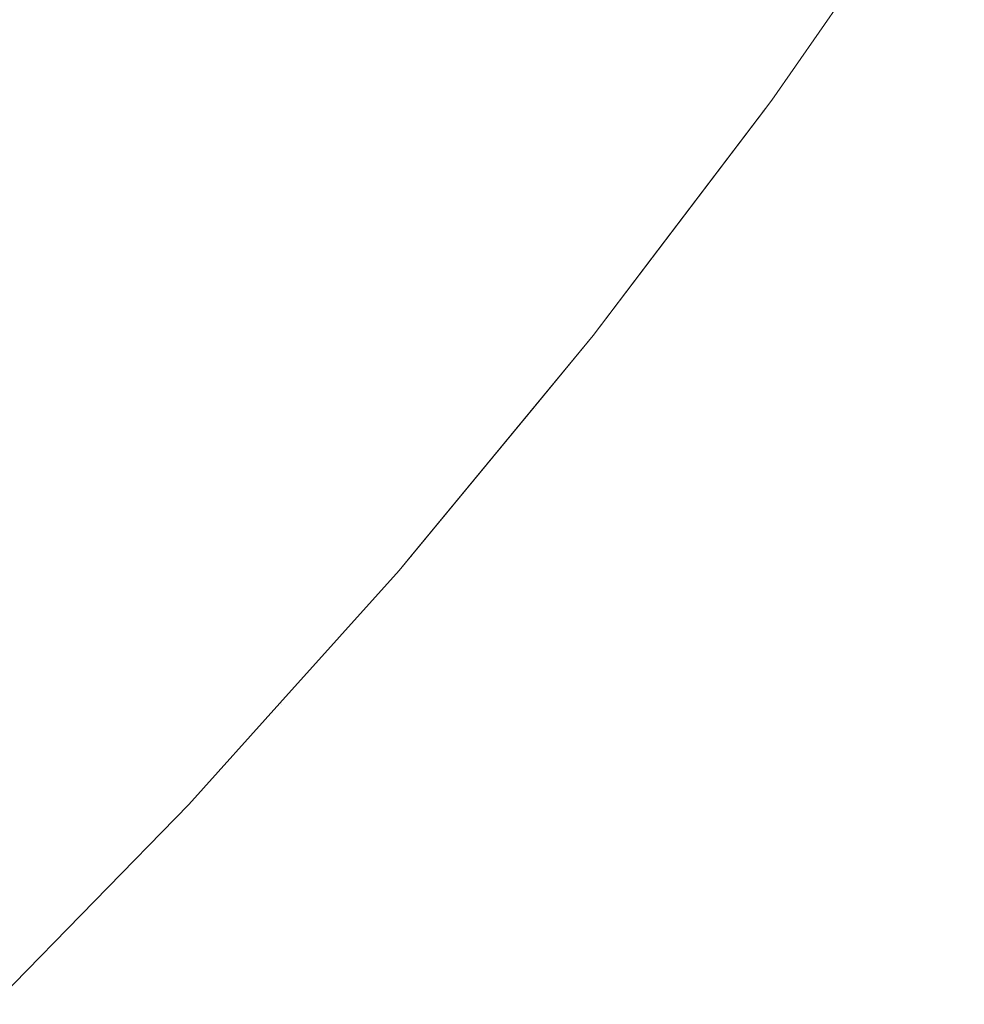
# Model space of a CAD drawing. Header units: centimetres. Extents: x -35.1 to 36.2, y 4.2 to 6.
# Tile 240 of 256: x 12.2154 to 12.2413, y 4.5801 to 4.607. Entities that reach past the tile are written whole.
import ezdxf

# ---------------------------------------------------------------- set-up
doc = ezdxf.new("R2010")
doc.units = ezdxf.units.CM
doc.header["$LTSCALE"] = 2.54
doc.layers.add('Lucido design-1', color=7, linetype='Continuous')

# ---------------------------------------------------------------- blocks, each defined once
blk = doc.blocks.new('Gruppo-4-1')
at = {"color": 7, "linetype": 'Continuous', "lineweight": 9}
blk.add_3dface([(-34.952766, 5.900212, -2276.22217), (-34.952766, 4.300212, -2276.22217), (36.079692, 4.300212, -2276.22217), (36.079692, 5.900212, -2276.22217)], dxfattribs=at)
for points, invisible_edges in [([(36.079692, 5.900212, -2277.02217), (36.079692, 4.300212, -2277.02217), (12.189936, 4.435582, -2277.02217), (12.20771, 4.443118, -2277.02217)], 10), ([(36.079692, 5.900212, -2277.02217), (12.20771, 4.443118, -2277.02217), (12.224572, 4.451133, -2277.02217)], 9), ([(36.079692, 5.900212, -2277.02217), (12.224572, 4.451133, -2277.02217), (12.22936, 4.453664, -2277.02217)], 9), ([(12.22936, 4.453664, -2277.02217), (12.240507, 4.459557, -2277.02217), (36.079692, 5.900212, -2277.02217)], 10), ([(36.079692, 5.900212, -2277.02217), (12.240507, 4.459557, -2277.02217), (12.255509, 4.468325, -2277.02217)], 9), ([(12.238633, 4.608549, -2276.92217), (12.236, 4.604763, -2276.92217), (12.236, 4.604763, -2276.72217), (12.240478, 4.611202, -2276.72217)], 10), ([(12.238636, 4.608537, -2276.71995), (12.240478, 4.611202, -2276.72217), (12.236, 4.604763, -2276.72217)], 9), ([(12.218414, 4.606582, -2276.674006), (12.216962, 4.607207, -2276.671794), (12.219797, 4.61099, -2276.671794), (12.221268, 4.61039, -2276.674006)], 15), ([(12.230435, 4.606654, -2276.692323), (12.229543, 4.607017, -2276.689995), (12.232343, 4.610964, -2276.689995), (12.233246, 4.610616, -2276.692323)], 15), ([(12.233246, 4.610616, -2276.692323), (12.234076, 4.610296, -2276.694654), (12.231255, 4.60632, -2276.694654), (12.230435, 4.606654, -2276.692323)], 15), ([(12.221268, 4.61039, -2276.674006), (12.222668, 4.60982, -2276.676241), (12.219795, 4.605988, -2276.676241), (12.218414, 4.606582, -2276.674006)], 15), ([(12.232003, 4.606015, -2276.696987), (12.231255, 4.60632, -2276.694654), (12.234076, 4.610296, -2276.694654), (12.234834, 4.610003, -2276.696987)], 15), ([(12.221105, 4.605424, -2276.678496), (12.219795, 4.605988, -2276.676241), (12.222668, 4.60982, -2276.676241), (12.223995, 4.609279, -2276.678496)], 15), ([(12.234834, 4.610003, -2276.696987), (12.23552, 4.609739, -2276.699319), (12.232681, 4.605738, -2276.699319), (12.232003, 4.606015, -2276.696987)], 15), ([(12.233289, 4.605491, -2276.701649), (12.232681, 4.605738, -2276.699319), (12.23552, 4.609739, -2276.699319), (12.236135, 4.609502, -2276.701649)], 15), ([(12.236135, 4.609502, -2276.701649), (12.23668, 4.609291, -2276.703974), (12.233828, 4.605271, -2276.703974), (12.233289, 4.605491, -2276.701649)], 15), ([(12.223995, 4.609279, -2276.678496), (12.22525, 4.608767, -2276.680769), (12.222344, 4.604891, -2276.680769), (12.221105, 4.605424, -2276.678496)], 15), ([(12.234298, 4.605079, -2276.706291), (12.233828, 4.605271, -2276.703974), (12.23668, 4.609291, -2276.703974), (12.237157, 4.609108, -2276.706291)], 15), ([(12.237157, 4.609108, -2276.706291), (12.237566, 4.60895, -2276.7086), (12.234702, 4.604915, -2276.7086), (12.234298, 4.605079, -2276.706291)], 15), ([(12.23504, 4.604777, -2276.710899), (12.234702, 4.604915, -2276.7086), (12.237566, 4.60895, -2276.7086), (12.237908, 4.608818, -2276.710899)], 15), ([(12.223511, 4.604388, -2276.683058), (12.222344, 4.604891, -2276.680769), (12.22525, 4.608767, -2276.680769), (12.226433, 4.608285, -2276.683058)], 15), ([(12.237908, 4.608818, -2276.710899), (12.238184, 4.608711, -2276.713185), (12.235313, 4.604666, -2276.713185), (12.23504, 4.604777, -2276.710899)], 15), ([(12.235524, 4.60458, -2276.715456), (12.235313, 4.604666, -2276.713185), (12.238184, 4.608711, -2276.713185), (12.238397, 4.608629, -2276.715456)], 15), ([(12.238397, 4.608629, -2276.715456), (12.238547, 4.608572, -2276.717712), (12.235672, 4.60452, -2276.717712), (12.235524, 4.60458, -2276.715456)], 15), ([(12.23576, 4.604484, -2276.71995), (12.235672, 4.60452, -2276.717712), (12.238547, 4.608572, -2276.717712), (12.238636, 4.608537, -2276.71995)], 15), ([(12.236, 4.604763, -2276.72217), (12.23576, 4.604484, -2276.71995), (12.238636, 4.608537, -2276.71995)], 11), ([(12.23868, 4.60852, -2276.923745), (12.235803, 4.604466, -2276.923745), (12.236, 4.604763, -2276.92217)], 11), ([(12.23868, 4.60852, -2276.923745), (12.238725, 4.608503, -2276.925344), (12.235848, 4.604448, -2276.925344), (12.235803, 4.604466, -2276.923745)], 15), ([(12.235924, 4.604417, -2276.926967), (12.235848, 4.604448, -2276.925344), (12.238725, 4.608503, -2276.925344), (12.238802, 4.608473, -2276.926967)], 15), ([(12.238802, 4.608473, -2276.926967), (12.238912, 4.608431, -2276.928615), (12.236033, 4.604372, -2276.928615), (12.235924, 4.604417, -2276.926967)], 15), ([(12.236, 4.604763, -2276.92217), (12.238633, 4.608549, -2276.92217), (12.23868, 4.60852, -2276.923745)], 10), ([(12.236176, 4.604314, -2276.930287), (12.236033, 4.604372, -2276.928615), (12.238912, 4.608431, -2276.928615), (12.239057, 4.608375, -2276.930287)], 15), ([(12.226433, 4.608285, -2276.683058), (12.227542, 4.607833, -2276.68536), (12.224606, 4.603917, -2276.68536), (12.223511, 4.604388, -2276.683058)], 15), ([(12.239057, 4.608375, -2276.930287), (12.239239, 4.608305, -2276.931982), (12.236355, 4.604241, -2276.931982), (12.236176, 4.604314, -2276.930287)], 15), ([(12.236572, 4.604153, -2276.933702), (12.236355, 4.604241, -2276.931982), (12.239239, 4.608305, -2276.931982), (12.239458, 4.60822, -2276.933702)], 15), ([(12.239458, 4.60822, -2276.933702), (12.239717, 4.60812, -2276.935444), (12.236828, 4.604048, -2276.935444), (12.236572, 4.604153, -2276.933702)], 15), ([(12.237124, 4.603927, -2276.93721), (12.236828, 4.604048, -2276.935444), (12.239717, 4.60812, -2276.935444), (12.240018, 4.608005, -2276.93721)], 15), ([(12.240018, 4.608005, -2276.93721), (12.240361, 4.607872, -2276.938998), (12.237463, 4.603789, -2276.938998), (12.237124, 4.603927, -2276.93721)], 15), ([(12.237847, 4.603633, -2276.940809), (12.237463, 4.603789, -2276.938998), (12.240361, 4.607872, -2276.938998), (12.240749, 4.607723, -2276.940809)], 15), ([(12.216962, 4.607207, -2276.671794), (12.213968, 4.603425, -2276.671794), (12.212468, 4.604107, -2276.669608), (12.21544, 4.607862, -2276.669608)], 15), ([(12.22563, 4.603476, -2276.687674), (12.224606, 4.603917, -2276.68536), (12.227542, 4.607833, -2276.68536), (12.228579, 4.60741, -2276.687674)], 15), ([(12.240749, 4.607723, -2276.940809), (12.241183, 4.607555, -2276.942641), (12.238276, 4.603458, -2276.942641), (12.237847, 4.603633, -2276.940809)], 15), ([(12.228579, 4.60741, -2276.687674), (12.229543, 4.607017, -2276.689995), (12.226581, 4.603067, -2276.689995), (12.22563, 4.603476, -2276.687674)], 15), ([(12.238752, 4.603264, -2276.944493), (12.238276, 4.603458, -2276.942641), (12.241183, 4.607555, -2276.942641), (12.241665, 4.607369, -2276.944493)], 15), ([(12.241665, 4.607369, -2276.944493), (12.242198, 4.607164, -2276.946366), (12.239278, 4.603049, -2276.946366), (12.238752, 4.603264, -2276.944493)], 15), ([(12.2154, 4.602775, -2276.674006), (12.213968, 4.603425, -2276.671794), (12.216962, 4.607207, -2276.671794), (12.218414, 4.606582, -2276.674006)], 15), ([(12.239856, 4.602814, -2276.948259), (12.239278, 4.603049, -2276.946366), (12.242198, 4.607164, -2276.946366), (12.242782, 4.606938, -2276.948259)], 15), ([(12.227462, 4.602688, -2276.692323), (12.226581, 4.603067, -2276.689995), (12.229543, 4.607017, -2276.689995), (12.230435, 4.606654, -2276.692323)], 15), ([(12.242782, 4.606938, -2276.948259), (12.243421, 4.606692, -2276.95017), (12.240486, 4.602557, -2276.95017), (12.239856, 4.602814, -2276.948259)], 15), ([(12.218414, 4.606582, -2276.674006), (12.219795, 4.605988, -2276.676241), (12.216762, 4.602156, -2276.676241), (12.2154, 4.602775, -2276.674006)], 15), ([(12.230435, 4.606654, -2276.692323), (12.231255, 4.60632, -2276.694654), (12.228271, 4.602339, -2276.694654), (12.227462, 4.602688, -2276.692323)], 15), ([(12.241172, 4.602278, -2276.952099), (12.240486, 4.602557, -2276.95017), (12.243421, 4.606692, -2276.95017), (12.244115, 4.606425, -2276.952099)], 15), ([(12.22901, 4.602021, -2276.696987), (12.228271, 4.602339, -2276.694654), (12.231255, 4.60632, -2276.694654), (12.232003, 4.606015, -2276.696987)], 15), ([(12.244115, 4.606425, -2276.952099), (12.244866, 4.606135, -2276.954044), (12.241914, 4.601975, -2276.954044), (12.241172, 4.602278, -2276.952099)], 15), ([(12.218054, 4.601569, -2276.678496), (12.216762, 4.602156, -2276.676241), (12.219795, 4.605988, -2276.676241), (12.221105, 4.605424, -2276.678496)], 15), ([(12.232003, 4.606015, -2276.696987), (12.232681, 4.605738, -2276.699319), (12.229679, 4.601733, -2276.699319), (12.22901, 4.602021, -2276.696987)], 15), ([(12.230279, 4.601475, -2276.701649), (12.229679, 4.601733, -2276.699319), (12.232681, 4.605738, -2276.699319), (12.233289, 4.605491, -2276.701649)], 15), ([(12.233289, 4.605491, -2276.701649), (12.233828, 4.605271, -2276.703974), (12.23081, 4.601246, -2276.703974), (12.230279, 4.601475, -2276.701649)], 15), ([(12.221105, 4.605424, -2276.678496), (12.222344, 4.604891, -2276.680769), (12.219276, 4.601014, -2276.680769), (12.218054, 4.601569, -2276.678496)], 15), ([(12.231275, 4.601046, -2276.706291), (12.23081, 4.601246, -2276.703974), (12.233828, 4.605271, -2276.703974), (12.234298, 4.605079, -2276.706291)], 15), ([(12.234298, 4.605079, -2276.706291), (12.234702, 4.604915, -2276.7086), (12.231674, 4.600875, -2276.7086), (12.231275, 4.601046, -2276.706291)], 15), ([(12.232007, 4.600731, -2276.710899), (12.231674, 4.600875, -2276.7086), (12.234702, 4.604915, -2276.7086), (12.23504, 4.604777, -2276.710899)], 15), ([(12.220427, 4.600491, -2276.683058), (12.219276, 4.601014, -2276.680769), (12.222344, 4.604891, -2276.680769), (12.223511, 4.604388, -2276.683058)], 15), ([(12.236, 4.604763, -2276.92217), (12.232717, 4.600436, -2276.92217), (12.231118, 4.598329, -2276.72217), (12.235783, 4.604476, -2276.72217)], 10), ([(12.23504, 4.604777, -2276.710899), (12.235313, 4.604666, -2276.713185), (12.232277, 4.600615, -2276.713185), (12.232007, 4.600731, -2276.710899)], 15), ([(12.232484, 4.600526, -2276.715456), (12.232277, 4.600615, -2276.713185), (12.235313, 4.604666, -2276.713185), (12.235524, 4.60458, -2276.715456)], 15), ([(12.232717, 4.600436, -2276.92217), (12.236, 4.604763, -2276.92217), (12.235803, 4.604466, -2276.923745)], 10), ([(12.236, 4.604763, -2276.72217), (12.235783, 4.604476, -2276.72217), (12.23576, 4.604484, -2276.71995)], 10), ([(12.235783, 4.604476, -2276.72217), (12.236, 4.604763, -2276.72217), (12.236, 4.604763, -2276.92217)], 10), ([(12.223511, 4.604388, -2276.683058), (12.224606, 4.603917, -2276.68536), (12.221507, 4.6, -2276.68536), (12.220427, 4.600491, -2276.683058)], 15), ([(12.235783, 4.604476, -2276.72217), (12.231118, 4.598329, -2276.72217), (12.232717, 4.600426, -2276.71995)], 10), ([(12.235524, 4.60458, -2276.715456), (12.235672, 4.60452, -2276.717712), (12.232631, 4.600463, -2276.717712), (12.232484, 4.600526, -2276.715456)], 15), ([(12.232717, 4.600426, -2276.71995), (12.232631, 4.600463, -2276.717712), (12.235672, 4.60452, -2276.717712), (12.23576, 4.604484, -2276.71995)], 15), ([(12.232717, 4.600426, -2276.71995), (12.23576, 4.604484, -2276.71995), (12.235783, 4.604476, -2276.72217)], 11), ([(12.235803, 4.604466, -2276.923745), (12.23276, 4.600407, -2276.923745), (12.232717, 4.600436, -2276.92217)], 11), ([(12.235803, 4.604466, -2276.923745), (12.235848, 4.604448, -2276.925344), (12.232804, 4.600388, -2276.925344), (12.23276, 4.600407, -2276.923745)], 15), ([(12.232879, 4.600356, -2276.926967), (12.232804, 4.600388, -2276.925344), (12.235848, 4.604448, -2276.925344), (12.235924, 4.604417, -2276.926967)], 15), ([(12.235924, 4.604417, -2276.926967), (12.236033, 4.604372, -2276.928615), (12.232987, 4.60031, -2276.928615), (12.232879, 4.600356, -2276.926967)], 15), ([(12.233128, 4.600249, -2276.930287), (12.232987, 4.60031, -2276.928615), (12.236033, 4.604372, -2276.928615), (12.236176, 4.604314, -2276.930287)], 15), ([(12.236176, 4.604314, -2276.930287), (12.236355, 4.604241, -2276.931982), (12.233305, 4.600172, -2276.931982), (12.233128, 4.600249, -2276.930287)], 15), ([(12.233519, 4.60008, -2276.933702), (12.233305, 4.600172, -2276.931982), (12.236355, 4.604241, -2276.931982), (12.236572, 4.604153, -2276.933702)], 15), ([(12.236572, 4.604153, -2276.933702), (12.236828, 4.604048, -2276.935444), (12.233772, 4.599972, -2276.935444), (12.233519, 4.60008, -2276.933702)], 15), ([(12.222516, 4.599542, -2276.687674), (12.221507, 4.6, -2276.68536), (12.224606, 4.603917, -2276.68536), (12.22563, 4.603476, -2276.687674)], 15), ([(12.234064, 4.599846, -2276.93721), (12.233772, 4.599972, -2276.935444), (12.236828, 4.604048, -2276.935444), (12.237124, 4.603927, -2276.93721)], 15), ([(12.237124, 4.603927, -2276.93721), (12.237463, 4.603789, -2276.938998), (12.234399, 4.599702, -2276.938998), (12.234064, 4.599846, -2276.93721)], 15), ([(12.234777, 4.599539, -2276.940809), (12.234399, 4.599702, -2276.938998), (12.237463, 4.603789, -2276.938998), (12.237847, 4.603633, -2276.940809)], 15), ([(12.237847, 4.603633, -2276.940809), (12.238276, 4.603458, -2276.942641), (12.235201, 4.599357, -2276.942641), (12.234777, 4.599539, -2276.940809)], 15), ([(12.22563, 4.603476, -2276.687674), (12.226581, 4.603067, -2276.689995), (12.223455, 4.599116, -2276.689995), (12.222516, 4.599542, -2276.687674)], 15), ([(12.235671, 4.599154, -2276.944493), (12.235201, 4.599357, -2276.942641), (12.238276, 4.603458, -2276.942641), (12.238752, 4.603264, -2276.944493)], 15), ([(12.224323, 4.598721, -2276.692323), (12.223455, 4.599116, -2276.689995), (12.226581, 4.603067, -2276.689995), (12.227462, 4.602688, -2276.692323)], 15), ([(12.238752, 4.603264, -2276.944493), (12.239278, 4.603049, -2276.946366), (12.236191, 4.598931, -2276.946366), (12.235671, 4.599154, -2276.944493)], 15), ([(12.236761, 4.598685, -2276.948259), (12.236191, 4.598931, -2276.946366), (12.239278, 4.603049, -2276.946366), (12.239856, 4.602814, -2276.948259)], 15), ([(12.2154, 4.602775, -2276.674006), (12.216762, 4.602156, -2276.676241), (12.213566, 4.598328, -2276.676241), (12.212224, 4.598971, -2276.674006)], 15), ([(12.239856, 4.602814, -2276.948259), (12.240486, 4.602557, -2276.95017), (12.237383, 4.598417, -2276.95017), (12.236761, 4.598685, -2276.948259)], 15), ([(12.227462, 4.602688, -2276.692323), (12.228271, 4.602339, -2276.694654), (12.225121, 4.598359, -2276.694654), (12.224323, 4.598721, -2276.692323)], 15), ([(12.23806, 4.598126, -2276.952099), (12.237383, 4.598417, -2276.95017), (12.240486, 4.602557, -2276.95017), (12.241172, 4.602278, -2276.952099)], 15), ([(12.225849, 4.598028, -2276.696987), (12.225121, 4.598359, -2276.694654), (12.228271, 4.602339, -2276.694654), (12.22901, 4.602021, -2276.696987)], 15), ([(12.241172, 4.602278, -2276.952099), (12.241914, 4.601975, -2276.954044), (12.238792, 4.597811, -2276.954044), (12.23806, 4.598126, -2276.952099)], 15), ([(12.214839, 4.597718, -2276.678496), (12.213566, 4.598328, -2276.676241), (12.216762, 4.602156, -2276.676241), (12.218054, 4.601569, -2276.678496)], 15), ([(12.22901, 4.602021, -2276.696987), (12.229679, 4.601733, -2276.699319), (12.226509, 4.597728, -2276.699319), (12.225849, 4.598028, -2276.696987)], 15), ([(12.239583, 4.59747, -2276.956004), (12.238792, 4.597811, -2276.954044), (12.241914, 4.601975, -2276.954044), (12.242715, 4.601649, -2276.956004)], 15), ([(12.227101, 4.59746, -2276.701649), (12.226509, 4.597728, -2276.699319), (12.229679, 4.601733, -2276.699319), (12.230279, 4.601475, -2276.701649)], 15), ([(12.218054, 4.601569, -2276.678496), (12.219276, 4.601014, -2276.680769), (12.216043, 4.597141, -2276.680769), (12.214839, 4.597718, -2276.678496)], 15), ([(12.230279, 4.601475, -2276.701649), (12.23081, 4.601246, -2276.703974), (12.227625, 4.597221, -2276.703974), (12.227101, 4.59746, -2276.701649)], 15), ([(12.242715, 4.601649, -2276.956004), (12.243577, 4.601298, -2276.957979), (12.240433, 4.597104, -2276.957979), (12.239583, 4.59747, -2276.956004)], 15), ([(12.228083, 4.597013, -2276.706291), (12.227625, 4.597221, -2276.703974), (12.23081, 4.601246, -2276.703974), (12.231275, 4.601046, -2276.706291)], 15), ([(12.241345, 4.596712, -2276.959966), (12.240433, 4.597104, -2276.957979), (12.243577, 4.601298, -2276.957979), (12.244501, 4.600921, -2276.959966)], 15), ([(12.217177, 4.596598, -2276.683058), (12.216043, 4.597141, -2276.680769), (12.219276, 4.601014, -2276.680769), (12.220427, 4.600491, -2276.683058)], 15), ([(12.231275, 4.601046, -2276.706291), (12.231674, 4.600875, -2276.7086), (12.228476, 4.596835, -2276.7086), (12.228083, 4.597013, -2276.706291)], 15), ([(12.228805, 4.596685, -2276.710899), (12.228476, 4.596835, -2276.7086), (12.231674, 4.600875, -2276.7086), (12.232007, 4.600731, -2276.710899)], 15), ([(12.232007, 4.600731, -2276.710899), (12.232277, 4.600615, -2276.713185), (12.229071, 4.596564, -2276.713185), (12.228805, 4.596685, -2276.710899)], 15), ([(12.229276, 4.596472, -2276.715456), (12.229071, 4.596564, -2276.713185), (12.232277, 4.600615, -2276.713185), (12.232484, 4.600526, -2276.715456)], 15), ([(12.220427, 4.600491, -2276.683058), (12.221507, 4.6, -2276.68536), (12.218241, 4.596088, -2276.68536), (12.217177, 4.596598, -2276.683058)], 15), ([(12.232484, 4.600526, -2276.715456), (12.232631, 4.600463, -2276.717712), (12.22942, 4.596406, -2276.717712), (12.229276, 4.596472, -2276.715456)], 15), ([(12.229506, 4.596367, -2276.71995), (12.22942, 4.596406, -2276.717712), (12.232631, 4.600463, -2276.717712), (12.232717, 4.600426, -2276.71995)], 15), ([(12.229506, 4.596367, -2276.71995), (12.232717, 4.600426, -2276.71995), (12.231118, 4.598329, -2276.72217)], 11), ([(12.23276, 4.600407, -2276.923745), (12.229548, 4.596348, -2276.923745), (12.231118, 4.598329, -2276.92217)], 11), ([(12.23276, 4.600407, -2276.923745), (12.232804, 4.600388, -2276.925344), (12.229591, 4.596328, -2276.925344), (12.229548, 4.596348, -2276.923745)], 15), ([(12.229665, 4.596295, -2276.926967), (12.229591, 4.596328, -2276.925344), (12.232804, 4.600388, -2276.925344), (12.232879, 4.600356, -2276.926967)], 15), ([(12.232879, 4.600356, -2276.926967), (12.232987, 4.60031, -2276.928615), (12.229771, 4.596246, -2276.928615), (12.229665, 4.596295, -2276.926967)], 15), ([(12.231118, 4.598329, -2276.92217), (12.232717, 4.600436, -2276.92217), (12.23276, 4.600407, -2276.923745)], 10), ([(12.232717, 4.600436, -2276.92217), (12.231118, 4.598329, -2276.92217), (12.231118, 4.598329, -2276.72217)], 10), ([(12.229911, 4.596183, -2276.930287), (12.229771, 4.596246, -2276.928615), (12.232987, 4.60031, -2276.928615), (12.233128, 4.600249, -2276.930287)], 15), ([(12.233128, 4.600249, -2276.930287), (12.233305, 4.600172, -2276.931982), (12.230085, 4.596104, -2276.931982), (12.229911, 4.596183, -2276.930287)], 15), ([(12.230296, 4.596008, -2276.933702), (12.230085, 4.596104, -2276.931982), (12.233305, 4.600172, -2276.931982), (12.233519, 4.60008, -2276.933702)], 15), ([(12.233519, 4.60008, -2276.933702), (12.233772, 4.599972, -2276.935444), (12.230545, 4.595895, -2276.935444), (12.230296, 4.596008, -2276.933702)], 15), ([(12.219235, 4.595612, -2276.687674), (12.218241, 4.596088, -2276.68536), (12.221507, 4.6, -2276.68536), (12.222516, 4.599542, -2276.687674)], 15), ([(12.230834, 4.595764, -2276.93721), (12.230545, 4.595895, -2276.935444), (12.233772, 4.599972, -2276.935444), (12.234064, 4.599846, -2276.93721)], 15), ([(12.234064, 4.599846, -2276.93721), (12.234399, 4.599702, -2276.938998), (12.231164, 4.595614, -2276.938998), (12.230834, 4.595764, -2276.93721)], 15), ([(12.222516, 4.599542, -2276.687674), (12.223455, 4.599116, -2276.689995), (12.22016, 4.595169, -2276.689995), (12.219235, 4.595612, -2276.687674)], 15), ([(12.231537, 4.595444, -2276.940809), (12.231164, 4.595614, -2276.938998), (12.234399, 4.599702, -2276.938998), (12.234777, 4.599539, -2276.940809)], 15), ([(12.234777, 4.599539, -2276.940809), (12.235201, 4.599357, -2276.942641), (12.231955, 4.595255, -2276.942641), (12.231537, 4.595444, -2276.940809)], 15), ([(12.232419, 4.595044, -2276.944493), (12.231955, 4.595255, -2276.942641), (12.235201, 4.599357, -2276.942641), (12.235671, 4.599154, -2276.944493)], 15), ([(12.221015, 4.594759, -2276.692323), (12.22016, 4.595169, -2276.689995), (12.223455, 4.599116, -2276.689995), (12.224323, 4.598721, -2276.692323)], 15), ([(12.235671, 4.599154, -2276.944493), (12.236191, 4.598931, -2276.946366), (12.232931, 4.594811, -2276.946366), (12.232419, 4.595044, -2276.944493)], 15), ([(12.224323, 4.598721, -2276.692323), (12.225121, 4.598359, -2276.694654), (12.221801, 4.594383, -2276.694654), (12.221015, 4.594759, -2276.692323)], 15), ([(12.233493, 4.594556, -2276.948259), (12.232931, 4.594811, -2276.946366), (12.236191, 4.598931, -2276.946366), (12.236761, 4.598685, -2276.948259)], 15), ([(12.236761, 4.598685, -2276.948259), (12.237383, 4.598417, -2276.95017), (12.234106, 4.594277, -2276.95017), (12.233493, 4.594556, -2276.948259)], 15), ([(12.222519, 4.594039, -2276.696987), (12.221801, 4.594383, -2276.694654), (12.225121, 4.598359, -2276.694654), (12.225849, 4.598028, -2276.696987)], 15), ([(12.231118, 4.598329, -2276.92217), (12.226141, 4.592306, -2276.92217), (12.225812, 4.591908, -2276.72217), (12.229505, 4.596378, -2276.72217)], 10), ([(12.226141, 4.592306, -2276.92217), (12.231118, 4.598329, -2276.92217), (12.229548, 4.596348, -2276.923745)], 10), ([(12.229505, 4.596378, -2276.72217), (12.231118, 4.598329, -2276.72217), (12.231118, 4.598329, -2276.92217)], 10), ([(12.231118, 4.598329, -2276.72217), (12.229505, 4.596378, -2276.72217), (12.229506, 4.596367, -2276.71995)], 10), ([(12.234774, 4.593974, -2276.952099), (12.234106, 4.594277, -2276.95017), (12.237383, 4.598417, -2276.95017), (12.23806, 4.598126, -2276.952099)], 15), ([(12.225849, 4.598028, -2276.696987), (12.226509, 4.597728, -2276.699319), (12.223169, 4.593727, -2276.699319), (12.222519, 4.594039, -2276.696987)], 15), ([(12.23806, 4.598126, -2276.952099), (12.238792, 4.597811, -2276.954044), (12.235496, 4.593646, -2276.954044), (12.234774, 4.593974, -2276.952099)], 15), ([(12.214839, 4.597718, -2276.678496), (12.216043, 4.597141, -2276.680769), (12.212642, 4.593277, -2276.680769), (12.211457, 4.593876, -2276.678496)], 15), ([(12.223752, 4.593448, -2276.701649), (12.223169, 4.593727, -2276.699319), (12.226509, 4.597728, -2276.699319), (12.227101, 4.59746, -2276.701649)], 15), ([(12.236276, 4.593292, -2276.956004), (12.235496, 4.593646, -2276.954044), (12.238792, 4.597811, -2276.954044), (12.239583, 4.59747, -2276.956004)], 15), ([(12.227101, 4.59746, -2276.701649), (12.227625, 4.597221, -2276.703974), (12.224268, 4.593201, -2276.703974), (12.223752, 4.593448, -2276.701649)], 15), ([(12.239583, 4.59747, -2276.956004), (12.240433, 4.597104, -2276.957979), (12.237115, 4.592911, -2276.957979), (12.236276, 4.593292, -2276.956004)], 15), ([(12.213758, 4.592714, -2276.683058), (12.212642, 4.593277, -2276.680769), (12.216043, 4.597141, -2276.680769), (12.217177, 4.596598, -2276.683058)], 15), ([(12.22472, 4.592984, -2276.706291), (12.224268, 4.593201, -2276.703974), (12.227625, 4.597221, -2276.703974), (12.228083, 4.597013, -2276.706291)], 15), ([(12.238014, 4.592502, -2276.959966), (12.237115, 4.592911, -2276.957979), (12.240433, 4.597104, -2276.957979), (12.241345, 4.596712, -2276.959966)], 15), ([(12.228083, 4.597013, -2276.706291), (12.228476, 4.596835, -2276.7086), (12.225107, 4.592799, -2276.7086), (12.22472, 4.592984, -2276.706291)], 15), ([(12.225431, 4.592644, -2276.710899), (12.225107, 4.592799, -2276.7086), (12.228476, 4.596835, -2276.7086), (12.228805, 4.596685, -2276.710899)], 15), ([(12.217177, 4.596598, -2276.683058), (12.218241, 4.596088, -2276.68536), (12.214805, 4.592185, -2276.68536), (12.213758, 4.592714, -2276.683058)], 15), ([(12.228805, 4.596685, -2276.710899), (12.229071, 4.596564, -2276.713185), (12.225693, 4.592518, -2276.713185), (12.225431, 4.592644, -2276.710899)], 15), ([(12.225894, 4.592422, -2276.715456), (12.225693, 4.592518, -2276.713185), (12.229071, 4.596564, -2276.713185), (12.229276, 4.596472, -2276.715456)], 15), ([(12.241345, 4.596712, -2276.959966), (12.242321, 4.596292, -2276.961965), (12.238976, 4.592065, -2276.961965), (12.238014, 4.592502, -2276.959966)], 15), ([(12.229505, 4.596378, -2276.72217), (12.225812, 4.591908, -2276.72217), (12.226121, 4.592313, -2276.71995)], 10), ([(12.229276, 4.596472, -2276.715456), (12.22942, 4.596406, -2276.717712), (12.226037, 4.592354, -2276.717712), (12.225894, 4.592422, -2276.715456)], 15), ([(12.226121, 4.592313, -2276.71995), (12.226037, 4.592354, -2276.717712), (12.22942, 4.596406, -2276.717712), (12.229506, 4.596367, -2276.71995)], 15), ([(12.226121, 4.592313, -2276.71995), (12.229506, 4.596367, -2276.71995), (12.229505, 4.596378, -2276.72217)], 11), ([(12.229548, 4.596348, -2276.923745), (12.226163, 4.592293, -2276.923745), (12.226141, 4.592306, -2276.92217)], 11), ([(12.229548, 4.596348, -2276.923745), (12.229591, 4.596328, -2276.925344), (12.226205, 4.592273, -2276.925344), (12.226163, 4.592293, -2276.923745)], 15), ([(12.226278, 4.592238, -2276.926967), (12.226205, 4.592273, -2276.925344), (12.229591, 4.596328, -2276.925344), (12.229665, 4.596295, -2276.926967)], 15), ([(12.229665, 4.596295, -2276.926967), (12.229771, 4.596246, -2276.928615), (12.226383, 4.592188, -2276.928615), (12.226278, 4.592238, -2276.926967)], 15), ([(12.215783, 4.591691, -2276.687674), (12.214805, 4.592185, -2276.68536), (12.218241, 4.596088, -2276.68536), (12.219235, 4.595612, -2276.687674)], 15), ([(12.22652, 4.592122, -2276.930287), (12.226383, 4.592188, -2276.928615), (12.229771, 4.596246, -2276.928615), (12.229911, 4.596183, -2276.930287)], 15), ([(12.229911, 4.596183, -2276.930287), (12.230085, 4.596104, -2276.931982), (12.226692, 4.59204, -2276.931982), (12.22652, 4.592122, -2276.930287)], 15), ([(12.2269, 4.59194, -2276.933702), (12.226692, 4.59204, -2276.931982), (12.230085, 4.596104, -2276.931982), (12.230296, 4.596008, -2276.933702)], 15), ([(12.240002, 4.591599, -2276.963974), (12.238976, 4.592065, -2276.961965), (12.242321, 4.596292, -2276.961965), (12.243361, 4.595844, -2276.963974)], 15), ([(12.230296, 4.596008, -2276.933702), (12.230545, 4.595895, -2276.935444), (12.227145, 4.591822, -2276.935444), (12.2269, 4.59194, -2276.933702)], 15), ([(12.22743, 4.591686, -2276.93721), (12.227145, 4.591822, -2276.935444), (12.230545, 4.595895, -2276.935444), (12.230834, 4.595764, -2276.93721)], 15), ([(12.230834, 4.595764, -2276.93721), (12.231164, 4.595614, -2276.938998), (12.227755, 4.59153, -2276.938998), (12.22743, 4.591686, -2276.93721)], 15), ([(12.243361, 4.595844, -2276.963974), (12.244469, 4.595367, -2276.96599), (12.241094, 4.591103, -2276.96599), (12.240002, 4.591599, -2276.963974)], 15), ([(12.219235, 4.595612, -2276.687674), (12.22016, 4.595169, -2276.689995), (12.216693, 4.591231, -2276.689995), (12.215783, 4.591691, -2276.687674)], 15), ([(12.228122, 4.591354, -2276.940809), (12.227755, 4.59153, -2276.938998), (12.231164, 4.595614, -2276.938998), (12.231537, 4.595444, -2276.940809)], 15), ([(12.231537, 4.595444, -2276.940809), (12.231955, 4.595255, -2276.942641), (12.228534, 4.591157, -2276.942641), (12.228122, 4.591354, -2276.940809)], 15), ([(12.228991, 4.590938, -2276.944493), (12.228534, 4.591157, -2276.942641), (12.231955, 4.595255, -2276.942641), (12.232419, 4.595044, -2276.944493)], 15), ([(12.242254, 4.590576, -2276.968013), (12.241094, 4.591103, -2276.96599), (12.244469, 4.595367, -2276.96599), (12.245645, 4.594861, -2276.968013)], 15), ([(12.217535, 4.590806, -2276.692323), (12.216693, 4.591231, -2276.689995), (12.22016, 4.595169, -2276.689995), (12.221015, 4.594759, -2276.692323)], 15), ([(12.232419, 4.595044, -2276.944493), (12.232931, 4.594811, -2276.946366), (12.229495, 4.590697, -2276.946366), (12.228991, 4.590938, -2276.944493)], 15), ([(12.221015, 4.594759, -2276.692323), (12.221801, 4.594383, -2276.694654), (12.218309, 4.590415, -2276.694654), (12.217535, 4.590806, -2276.692323)], 15), ([(12.230049, 4.590431, -2276.948259), (12.229495, 4.590697, -2276.946366), (12.232931, 4.594811, -2276.946366), (12.233493, 4.594556, -2276.948259)], 15), ([(12.233493, 4.594556, -2276.948259), (12.234106, 4.594277, -2276.95017), (12.230654, 4.590142, -2276.95017), (12.230049, 4.590431, -2276.948259)], 15), ([(12.219015, 4.590059, -2276.696987), (12.218309, 4.590415, -2276.694654), (12.221801, 4.594383, -2276.694654), (12.222519, 4.594039, -2276.696987)], 15), ([(12.231311, 4.589827, -2276.952099), (12.230654, 4.590142, -2276.95017), (12.234106, 4.594277, -2276.95017), (12.234774, 4.593974, -2276.952099)], 15), ([(12.222519, 4.594039, -2276.696987), (12.223169, 4.593727, -2276.699319), (12.219655, 4.589736, -2276.699319), (12.219015, 4.590059, -2276.696987)], 15), ([(12.234774, 4.593974, -2276.952099), (12.235496, 4.593646, -2276.954044), (12.232023, 4.589486, -2276.954044), (12.231311, 4.589827, -2276.952099)], 15), ([(12.220228, 4.589446, -2276.701649), (12.219655, 4.589736, -2276.699319), (12.223169, 4.593727, -2276.699319), (12.223752, 4.593448, -2276.701649)], 15), ([(12.232791, 4.589118, -2276.956004), (12.232023, 4.589486, -2276.954044), (12.235496, 4.593646, -2276.954044), (12.236276, 4.593292, -2276.956004)], 15), ([(12.223752, 4.593448, -2276.701649), (12.224268, 4.593201, -2276.703974), (12.220737, 4.589189, -2276.703974), (12.220228, 4.589446, -2276.701649)], 15), ([(12.221181, 4.588965, -2276.706291), (12.220737, 4.589189, -2276.703974), (12.224268, 4.593201, -2276.703974), (12.22472, 4.592984, -2276.706291)], 15), ([(12.236276, 4.593292, -2276.956004), (12.237115, 4.592911, -2276.957979), (12.233617, 4.588722, -2276.957979), (12.232791, 4.589118, -2276.956004)], 15), ([(12.22472, 4.592984, -2276.706291), (12.225107, 4.592799, -2276.7086), (12.221562, 4.588772, -2276.7086), (12.221181, 4.588965, -2276.706291)], 15), ([(12.221881, 4.588611, -2276.710899), (12.221562, 4.588772, -2276.7086), (12.225107, 4.592799, -2276.7086), (12.225431, 4.592644, -2276.710899)], 15), ([(12.234503, 4.588298, -2276.959966), (12.233617, 4.588722, -2276.957979), (12.237115, 4.592911, -2276.957979), (12.238014, 4.592502, -2276.959966)], 15), ([(12.225431, 4.592644, -2276.710899), (12.225693, 4.592518, -2276.713185), (12.222139, 4.588481, -2276.713185), (12.221881, 4.588611, -2276.710899)], 15), ([(12.222337, 4.588381, -2276.715456), (12.222139, 4.588481, -2276.713185), (12.225693, 4.592518, -2276.713185), (12.225894, 4.592422, -2276.715456)], 15), ([(12.225894, 4.592422, -2276.715456), (12.226037, 4.592354, -2276.717712), (12.222477, 4.58831, -2276.717712), (12.222337, 4.588381, -2276.715456)], 15), ([(12.22256, 4.588268, -2276.71995), (12.222477, 4.58831, -2276.717712), (12.226037, 4.592354, -2276.717712), (12.226121, 4.592313, -2276.71995)], 15), ([(12.22256, 4.588268, -2276.71995), (12.226121, 4.592313, -2276.71995), (12.225812, 4.591908, -2276.72217)], 11), ([(12.225812, 4.591908, -2276.92217), (12.226163, 4.592293, -2276.923745), (12.222601, 4.588248, -2276.923745)], 11), ([(12.226163, 4.592293, -2276.923745), (12.226205, 4.592273, -2276.925344), (12.222643, 4.588226, -2276.925344), (12.222601, 4.588248, -2276.923745)], 15), ([(12.222715, 4.58819, -2276.926967), (12.222643, 4.588226, -2276.925344), (12.226205, 4.592273, -2276.925344), (12.226278, 4.592238, -2276.926967)], 15), ([(12.225812, 4.591908, -2276.92217), (12.226141, 4.592306, -2276.92217), (12.226163, 4.592293, -2276.923745)], 10), ([(12.226141, 4.592306, -2276.92217), (12.225812, 4.591908, -2276.92217), (12.225812, 4.591908, -2276.72217)], 10), ([(12.238014, 4.592502, -2276.959966), (12.238976, 4.592065, -2276.961965), (12.235451, 4.587844, -2276.961965), (12.234503, 4.588298, -2276.959966)], 15), ([(12.212158, 4.587783, -2276.687674), (12.211196, 4.588295, -2276.68536), (12.214805, 4.592185, -2276.68536), (12.215783, 4.591691, -2276.687674)], 15), ([(12.226278, 4.592238, -2276.926967), (12.226383, 4.592188, -2276.928615), (12.222818, 4.588138, -2276.928615), (12.222715, 4.58819, -2276.926967)], 15), ([(12.222953, 4.58807, -2276.930287), (12.222818, 4.588138, -2276.928615), (12.226383, 4.592188, -2276.928615), (12.22652, 4.592122, -2276.930287)], 15), ([(12.22652, 4.592122, -2276.930287), (12.226692, 4.59204, -2276.931982), (12.223122, 4.587985, -2276.931982), (12.222953, 4.58807, -2276.930287)], 15), ([(12.223327, 4.587881, -2276.933702), (12.223122, 4.587985, -2276.931982), (12.226692, 4.59204, -2276.931982), (12.2269, 4.59194, -2276.933702)], 15), ([(12.236462, 4.587359, -2276.963974), (12.235451, 4.587844, -2276.961965), (12.238976, 4.592065, -2276.961965), (12.240002, 4.591599, -2276.963974)], 15), ([(12.222601, 4.588248, -2276.923745), (12.222555, 4.588284, -2276.92217), (12.225812, 4.591908, -2276.92217)], 9), ([(12.222555, 4.588284, -2276.72217), (12.225812, 4.591908, -2276.72217), (12.225812, 4.591908, -2276.92217), (12.222555, 4.588284, -2276.92217)], 10), ([(12.225812, 4.591908, -2276.72217), (12.222555, 4.588284, -2276.72217), (12.22256, 4.588268, -2276.71995)], 10), ([(12.2269, 4.59194, -2276.933702), (12.227145, 4.591822, -2276.935444), (12.223569, 4.587759, -2276.935444), (12.223327, 4.587881, -2276.933702)], 15), ([(12.223848, 4.587618, -2276.93721), (12.223569, 4.587759, -2276.935444), (12.227145, 4.591822, -2276.935444), (12.22743, 4.591686, -2276.93721)], 15), ([(12.215783, 4.591691, -2276.687674), (12.216693, 4.591231, -2276.689995), (12.213053, 4.587307, -2276.689995), (12.212158, 4.587783, -2276.687674)], 15), ([(12.22743, 4.591686, -2276.93721), (12.227755, 4.59153, -2276.938998), (12.224168, 4.587456, -2276.938998), (12.223848, 4.587618, -2276.93721)], 15), ([(12.22453, 4.587274, -2276.940809), (12.224168, 4.587456, -2276.938998), (12.227755, 4.59153, -2276.938998), (12.228122, 4.591354, -2276.940809)], 15), ([(12.240002, 4.591599, -2276.963974), (12.241094, 4.591103, -2276.96599), (12.237538, 4.586844, -2276.96599), (12.236462, 4.587359, -2276.963974)], 15), ([(12.21388, 4.586867, -2276.692323), (12.213053, 4.587307, -2276.689995), (12.216693, 4.591231, -2276.689995), (12.217535, 4.590806, -2276.692323)], 15), ([(12.228122, 4.591354, -2276.940809), (12.228534, 4.591157, -2276.942641), (12.224935, 4.587069, -2276.942641), (12.22453, 4.587274, -2276.940809)], 15), ([(12.225385, 4.586842, -2276.944493), (12.224935, 4.587069, -2276.942641), (12.228534, 4.591157, -2276.942641), (12.228991, 4.590938, -2276.944493)], 15), ([(12.228991, 4.590938, -2276.944493), (12.229495, 4.590697, -2276.946366), (12.225881, 4.586591, -2276.946366), (12.225385, 4.586842, -2276.944493)], 15), ([(12.238681, 4.586296, -2276.968013), (12.237538, 4.586844, -2276.96599), (12.241094, 4.591103, -2276.96599), (12.242254, 4.590576, -2276.968013)], 15), ([(12.217535, 4.590806, -2276.692323), (12.218309, 4.590415, -2276.694654), (12.214641, 4.586462, -2276.694654), (12.21388, 4.586867, -2276.692323)], 15), ([(12.226426, 4.586316, -2276.948259), (12.225881, 4.586591, -2276.946366), (12.229495, 4.590697, -2276.946366), (12.230049, 4.590431, -2276.948259)], 15), ([(12.215335, 4.586093, -2276.696987), (12.214641, 4.586462, -2276.694654), (12.218309, 4.590415, -2276.694654), (12.219015, 4.590059, -2276.696987)], 15), ([(12.230049, 4.590431, -2276.948259), (12.230654, 4.590142, -2276.95017), (12.227021, 4.586016, -2276.95017), (12.226426, 4.586316, -2276.948259)], 15), ([(12.242254, 4.590576, -2276.968013), (12.243483, 4.590018, -2276.97004), (12.239892, 4.585716, -2276.97004), (12.238681, 4.586296, -2276.968013)], 15), ([(12.227668, 4.585689, -2276.952099), (12.227021, 4.586016, -2276.95017), (12.230654, 4.590142, -2276.95017), (12.231311, 4.589827, -2276.952099)], 15), ([(12.219015, 4.590059, -2276.696987), (12.219655, 4.589736, -2276.699319), (12.215964, 4.585758, -2276.699319), (12.215335, 4.586093, -2276.696987)], 15), ([(12.241173, 4.585103, -2276.972069), (12.239892, 4.585716, -2276.97004), (12.243483, 4.590018, -2276.97004), (12.244783, 4.589427, -2276.972069)], 15), ([(12.216528, 4.585458, -2276.701649), (12.215964, 4.585758, -2276.699319), (12.219655, 4.589736, -2276.699319), (12.220228, 4.589446, -2276.701649)], 15), ([(12.231311, 4.589827, -2276.952099), (12.232023, 4.589486, -2276.954044), (12.228369, 4.585335, -2276.954044), (12.227668, 4.585689, -2276.952099)], 15), ([(12.220228, 4.589446, -2276.701649), (12.220737, 4.589189, -2276.703974), (12.217028, 4.585192, -2276.703974), (12.216528, 4.585458, -2276.701649)], 15), ([(12.229125, 4.584953, -2276.956004), (12.228369, 4.585335, -2276.954044), (12.232023, 4.589486, -2276.954044), (12.232791, 4.589118, -2276.956004)], 15), ([(12.244783, 4.589427, -2276.972069), (12.246156, 4.588804, -2276.974099), (12.242525, 4.584455, -2276.974099), (12.241173, 4.585103, -2276.972069)], 15), ([(12.217465, 4.584959, -2276.706291), (12.217028, 4.585192, -2276.703974), (12.220737, 4.589189, -2276.703974), (12.221181, 4.588965, -2276.706291)], 15), ([(12.232791, 4.589118, -2276.956004), (12.233617, 4.588722, -2276.957979), (12.229938, 4.584543, -2276.957979), (12.229125, 4.584953, -2276.956004)], 15), ([(12.221181, 4.588965, -2276.706291), (12.221562, 4.588772, -2276.7086), (12.21784, 4.58476, -2276.7086), (12.217465, 4.584959, -2276.706291)], 15), ([(12.218153, 4.584593, -2276.710899), (12.21784, 4.58476, -2276.7086), (12.221562, 4.588772, -2276.7086), (12.221881, 4.588611, -2276.710899)], 15), ([(12.221881, 4.588611, -2276.710899), (12.222139, 4.588481, -2276.713185), (12.218407, 4.584458, -2276.713185), (12.218153, 4.584593, -2276.710899)], 15), ([(12.23081, 4.584102, -2276.959966), (12.229938, 4.584543, -2276.957979), (12.233617, 4.588722, -2276.957979), (12.234503, 4.588298, -2276.959966)], 15), ([(12.218602, 4.584354, -2276.715456), (12.218407, 4.584458, -2276.713185), (12.222139, 4.588481, -2276.713185), (12.222337, 4.588381, -2276.715456)], 15), ([(12.222337, 4.588381, -2276.715456), (12.222477, 4.58831, -2276.717712), (12.218739, 4.584281, -2276.717712), (12.218602, 4.584354, -2276.715456)], 15), ([(12.218821, 4.584238, -2276.71995), (12.218739, 4.584281, -2276.717712), (12.222477, 4.58831, -2276.717712), (12.22256, 4.588268, -2276.71995)], 15), ([(12.220063, 4.585511, -2276.72217), (12.218821, 4.584238, -2276.71995), (12.22256, 4.588268, -2276.71995)], 11), ([(12.222601, 4.588248, -2276.923745), (12.218861, 4.584216, -2276.923745), (12.220063, 4.585511, -2276.92217)], 11), ([(12.222601, 4.588248, -2276.923745), (12.222643, 4.588226, -2276.925344), (12.218902, 4.584194, -2276.925344), (12.218861, 4.584216, -2276.923745)], 15), ([(12.218973, 4.584157, -2276.926967), (12.218902, 4.584194, -2276.925344), (12.222643, 4.588226, -2276.925344), (12.222715, 4.58819, -2276.926967)], 15), ([(12.220063, 4.585511, -2276.92217), (12.222555, 4.588284, -2276.92217), (12.222601, 4.588248, -2276.923745)], 10), ([(12.222555, 4.588284, -2276.92217), (12.220063, 4.585511, -2276.92217), (12.220063, 4.585511, -2276.72217), (12.222555, 4.588284, -2276.72217)], 10), ([(12.22256, 4.588268, -2276.71995), (12.222555, 4.588284, -2276.72217), (12.220063, 4.585511, -2276.72217)], 9), ([(12.234503, 4.588298, -2276.959966), (12.235451, 4.587844, -2276.961965), (12.231743, 4.583631, -2276.961965), (12.23081, 4.584102, -2276.959966)], 15), ([(12.222715, 4.58819, -2276.926967), (12.222818, 4.588138, -2276.928615), (12.219074, 4.584103, -2276.928615), (12.218973, 4.584157, -2276.926967)], 15), ([(12.219207, 4.584032, -2276.930287), (12.219074, 4.584103, -2276.928615), (12.222818, 4.588138, -2276.928615), (12.222953, 4.58807, -2276.930287)], 15), ([(12.222953, 4.58807, -2276.930287), (12.223122, 4.587985, -2276.931982), (12.219373, 4.583944, -2276.931982), (12.219207, 4.584032, -2276.930287)], 15), ([(12.219575, 4.583837, -2276.933702), (12.219373, 4.583944, -2276.931982), (12.223122, 4.587985, -2276.931982), (12.223327, 4.587881, -2276.933702)], 15), ([(12.223327, 4.587881, -2276.933702), (12.223569, 4.587759, -2276.935444), (12.219812, 4.58371, -2276.935444), (12.219575, 4.583837, -2276.933702)], 15), ([(12.220087, 4.583564, -2276.93721), (12.219812, 4.58371, -2276.935444), (12.223569, 4.587759, -2276.935444), (12.223848, 4.587618, -2276.93721)], 15), ([(12.232738, 4.583129, -2276.963974), (12.231743, 4.583631, -2276.961965), (12.235451, 4.587844, -2276.961965), (12.236462, 4.587359, -2276.963974)], 15), ([(12.223848, 4.587618, -2276.93721), (12.224168, 4.587456, -2276.938998), (12.220402, 4.583397, -2276.938998), (12.220087, 4.583564, -2276.93721)], 15), ([(12.220757, 4.583207, -2276.940809), (12.220402, 4.583397, -2276.938998), (12.224168, 4.587456, -2276.938998), (12.22453, 4.587274, -2276.940809)], 15), ([(12.22453, 4.587274, -2276.940809), (12.224935, 4.587069, -2276.942641), (12.221155, 4.582995, -2276.942641), (12.220757, 4.583207, -2276.940809)], 15), ([(12.236462, 4.587359, -2276.963974), (12.237538, 4.586844, -2276.96599), (12.233797, 4.582594, -2276.96599), (12.232738, 4.583129, -2276.963974)], 15), ([(12.221598, 4.58276, -2276.944493), (12.221155, 4.582995, -2276.942641), (12.224935, 4.587069, -2276.942641), (12.225385, 4.586842, -2276.944493)], 15), ([(12.225385, 4.586842, -2276.944493), (12.225881, 4.586591, -2276.946366), (12.222086, 4.5825, -2276.946366), (12.221598, 4.58276, -2276.944493)], 15), ([(12.234922, 4.582026, -2276.968013), (12.233797, 4.582594, -2276.96599), (12.237538, 4.586844, -2276.96599), (12.238681, 4.586296, -2276.968013)], 15), ([(12.222622, 4.582215, -2276.948259), (12.222086, 4.5825, -2276.946366), (12.225881, 4.586591, -2276.946366), (12.226426, 4.586316, -2276.948259)], 15), ([(12.215335, 4.586093, -2276.696987), (12.215964, 4.585758, -2276.699319), (12.212095, 4.581799, -2276.699319), (12.211477, 4.582146, -2276.696987)], 15), ([(12.226426, 4.586316, -2276.948259), (12.227021, 4.586016, -2276.95017), (12.223207, 4.581904, -2276.95017), (12.222622, 4.582215, -2276.948259)], 15), ([(12.238681, 4.586296, -2276.968013), (12.239892, 4.585716, -2276.97004), (12.236113, 4.581424, -2276.97004), (12.234922, 4.582026, -2276.968013)], 15), ([(12.223843, 4.581565, -2276.952099), (12.223207, 4.581904, -2276.95017), (12.227021, 4.586016, -2276.95017), (12.227668, 4.585689, -2276.952099)], 15), ([(12.212648, 4.581489, -2276.701649), (12.212095, 4.581799, -2276.699319), (12.215964, 4.585758, -2276.699319), (12.216528, 4.585458, -2276.701649)], 15), ([(12.227668, 4.585689, -2276.952099), (12.228369, 4.585335, -2276.954044), (12.224532, 4.581199, -2276.954044), (12.223843, 4.581565, -2276.952099)], 15), ([(12.237374, 4.580787, -2276.972069), (12.236113, 4.581424, -2276.97004), (12.239892, 4.585716, -2276.97004), (12.241173, 4.585103, -2276.972069)], 15), ([(12.216528, 4.585458, -2276.701649), (12.217028, 4.585192, -2276.703974), (12.213139, 4.581214, -2276.703974), (12.212648, 4.581489, -2276.701649)], 15), ([(12.218821, 4.584238, -2276.71995), (12.220063, 4.585511, -2276.72217), (12.214907, 4.58023, -2276.72217), (12.2149, 4.580227, -2276.71995)], 13), ([(12.214939, 4.580205, -2276.923745), (12.214907, 4.58023, -2276.92217), (12.220063, 4.585511, -2276.92217), (12.218861, 4.584216, -2276.923745)], 13), ([(12.214907, 4.58023, -2276.72217), (12.220063, 4.585511, -2276.72217), (12.220063, 4.585511, -2276.92217), (12.214907, 4.58023, -2276.92217)], 10), ([(12.225275, 4.580803, -2276.956004), (12.224532, 4.581199, -2276.954044), (12.228369, 4.585335, -2276.954044), (12.229125, 4.584953, -2276.956004)], 15), ([(12.213568, 4.580973, -2276.706291), (12.213139, 4.581214, -2276.703974), (12.217028, 4.585192, -2276.703974), (12.217465, 4.584959, -2276.706291)], 15), ([(12.241173, 4.585103, -2276.972069), (12.242525, 4.584455, -2276.974099), (12.238705, 4.580115, -2276.974099), (12.237374, 4.580787, -2276.972069)], 15), ([(12.217465, 4.584959, -2276.706291), (12.21784, 4.58476, -2276.7086), (12.213936, 4.580767, -2276.7086), (12.213568, 4.580973, -2276.706291)], 15), ([(12.214244, 4.580594, -2276.710899), (12.213936, 4.580767, -2276.7086), (12.21784, 4.58476, -2276.7086), (12.218153, 4.584593, -2276.710899)], 15), ([(12.229125, 4.584953, -2276.956004), (12.229938, 4.584543, -2276.957979), (12.226074, 4.580378, -2276.957979), (12.225275, 4.580803, -2276.956004)], 15), ([(12.218153, 4.584593, -2276.710899), (12.218407, 4.584458, -2276.713185), (12.214493, 4.580455, -2276.713185), (12.214244, 4.580594, -2276.710899)], 15), ([(12.214685, 4.580347, -2276.715456), (12.214493, 4.580455, -2276.713185), (12.218407, 4.584458, -2276.713185), (12.218602, 4.584354, -2276.715456)], 15), ([(12.226932, 4.579922, -2276.959966), (12.226074, 4.580378, -2276.957979), (12.229938, 4.584543, -2276.957979), (12.23081, 4.584102, -2276.959966)], 15), ([(12.24395, 4.583772, -2276.976126), (12.240107, 4.579407, -2276.976126), (12.238705, 4.580115, -2276.974099), (12.242525, 4.584455, -2276.974099)], 15), ([(12.218602, 4.584354, -2276.715456), (12.218739, 4.584281, -2276.717712), (12.21482, 4.580272, -2276.717712), (12.214685, 4.580347, -2276.715456)], 15), ([(12.2149, 4.580227, -2276.71995), (12.21482, 4.580272, -2276.717712), (12.218739, 4.584281, -2276.717712), (12.218821, 4.584238, -2276.71995)], 15), ([(12.218861, 4.584216, -2276.923745), (12.218902, 4.584194, -2276.925344), (12.21498, 4.580182, -2276.925344), (12.214939, 4.580205, -2276.923745)], 15), ([(12.215049, 4.580143, -2276.926967), (12.21498, 4.580182, -2276.925344), (12.218902, 4.584194, -2276.925344), (12.218973, 4.584157, -2276.926967)], 15), ([(12.218973, 4.584157, -2276.926967), (12.219074, 4.584103, -2276.928615), (12.215149, 4.580087, -2276.928615), (12.215049, 4.580143, -2276.926967)], 15), ([(12.215279, 4.580014, -2276.930287), (12.215149, 4.580087, -2276.928615), (12.219074, 4.584103, -2276.928615), (12.219207, 4.584032, -2276.930287)], 15), ([(12.219207, 4.584032, -2276.930287), (12.219373, 4.583944, -2276.931982), (12.215442, 4.579922, -2276.931982), (12.215279, 4.580014, -2276.930287)], 15), ([(12.21564, 4.579812, -2276.933702), (12.215442, 4.579922, -2276.931982), (12.219373, 4.583944, -2276.931982), (12.219575, 4.583837, -2276.933702)], 15), ([(12.23081, 4.584102, -2276.959966), (12.231743, 4.583631, -2276.961965), (12.227848, 4.579434, -2276.961965), (12.226932, 4.579922, -2276.959966)], 15), ([(12.219575, 4.583837, -2276.933702), (12.219812, 4.58371, -2276.935444), (12.215873, 4.579681, -2276.935444), (12.21564, 4.579812, -2276.933702)], 15), ([(12.216143, 4.57953, -2276.93721), (12.215873, 4.579681, -2276.935444), (12.219812, 4.58371, -2276.935444), (12.220087, 4.583564, -2276.93721)], 15), ([(12.245449, 4.583054, -2276.978149), (12.241583, 4.578662, -2276.978149), (12.240107, 4.579407, -2276.976126), (12.24395, 4.583772, -2276.976126)], 15), ([(12.220087, 4.583564, -2276.93721), (12.220402, 4.583397, -2276.938998), (12.216452, 4.579356, -2276.938998), (12.216143, 4.57953, -2276.93721)], 15), ([(12.216801, 4.579161, -2276.940809), (12.216452, 4.579356, -2276.938998), (12.220402, 4.583397, -2276.938998), (12.220757, 4.583207, -2276.940809)], 15), ([(12.228827, 4.578913, -2276.963974), (12.227848, 4.579434, -2276.961965), (12.231743, 4.583631, -2276.961965), (12.232738, 4.583129, -2276.963974)], 15), ([(12.220757, 4.583207, -2276.940809), (12.221155, 4.582995, -2276.942641), (12.217192, 4.578941, -2276.942641), (12.216801, 4.579161, -2276.940809)], 15), ([(12.232738, 4.583129, -2276.963974), (12.233797, 4.582594, -2276.96599), (12.229868, 4.578359, -2276.96599), (12.228827, 4.578913, -2276.963974)], 15), ([(12.217627, 4.578698, -2276.944493), (12.217192, 4.578941, -2276.942641), (12.221155, 4.582995, -2276.942641), (12.221598, 4.58276, -2276.944493)], 15), ([(12.221598, 4.58276, -2276.944493), (12.222086, 4.5825, -2276.946366), (12.218106, 4.578429, -2276.946366), (12.217627, 4.578698, -2276.944493)], 15), ([(12.230973, 4.577771, -2276.968013), (12.229868, 4.578359, -2276.96599), (12.233797, 4.582594, -2276.96599), (12.234922, 4.582026, -2276.968013)], 15), ([(12.218632, 4.578134, -2276.948259), (12.218106, 4.578429, -2276.946366), (12.222086, 4.5825, -2276.946366), (12.222622, 4.582215, -2276.948259)], 15), ([(12.222622, 4.582215, -2276.948259), (12.223207, 4.581904, -2276.95017), (12.219207, 4.577812, -2276.95017), (12.218632, 4.578134, -2276.948259)], 15), ([(12.219831, 4.577462, -2276.952099), (12.219207, 4.577812, -2276.95017), (12.223207, 4.581904, -2276.95017), (12.223843, 4.581565, -2276.952099)], 15), ([(12.234922, 4.582026, -2276.968013), (12.236113, 4.581424, -2276.97004), (12.232145, 4.577147, -2276.97004), (12.230973, 4.577771, -2276.968013)], 15), ([(12.223843, 4.581565, -2276.952099), (12.224532, 4.581199, -2276.954044), (12.220508, 4.577083, -2276.954044), (12.219831, 4.577462, -2276.952099)], 15), ([(12.233385, 4.576487, -2276.972069), (12.232145, 4.577147, -2276.97004), (12.236113, 4.581424, -2276.97004), (12.237374, 4.580787, -2276.972069)], 15), ([(12.221238, 4.576673, -2276.956004), (12.220508, 4.577083, -2276.954044), (12.224532, 4.581199, -2276.954044), (12.225275, 4.580803, -2276.956004)], 15), ([(12.225275, 4.580803, -2276.956004), (12.226074, 4.580378, -2276.957979), (12.222023, 4.576233, -2276.957979), (12.221238, 4.576673, -2276.956004)], 15), ([(12.237374, 4.580787, -2276.972069), (12.238705, 4.580115, -2276.974099), (12.234693, 4.575791, -2276.974099), (12.233385, 4.576487, -2276.972069)], 15), ([(12.222865, 4.575761, -2276.959966), (12.222023, 4.576233, -2276.957979), (12.226074, 4.580378, -2276.957979), (12.226932, 4.579922, -2276.959966)], 15), ([(12.234693, 4.575791, -2276.974099), (12.238705, 4.580115, -2276.974099), (12.240107, 4.579407, -2276.976126), (12.236072, 4.575057, -2276.976126)], 15)]:
    blk.add_3dface(points, dxfattribs=dict(at, invisible_edges=invisible_edges))

msp = doc.modelspace()

# ---------------------------------------------------------------- block references
at = {"layer": 'Lucido design-1', "color": 7}
msp.add_blockref('Gruppo-4-1', (0, 0), dxfattribs=at)

doc.saveas('drawing.dxf')
